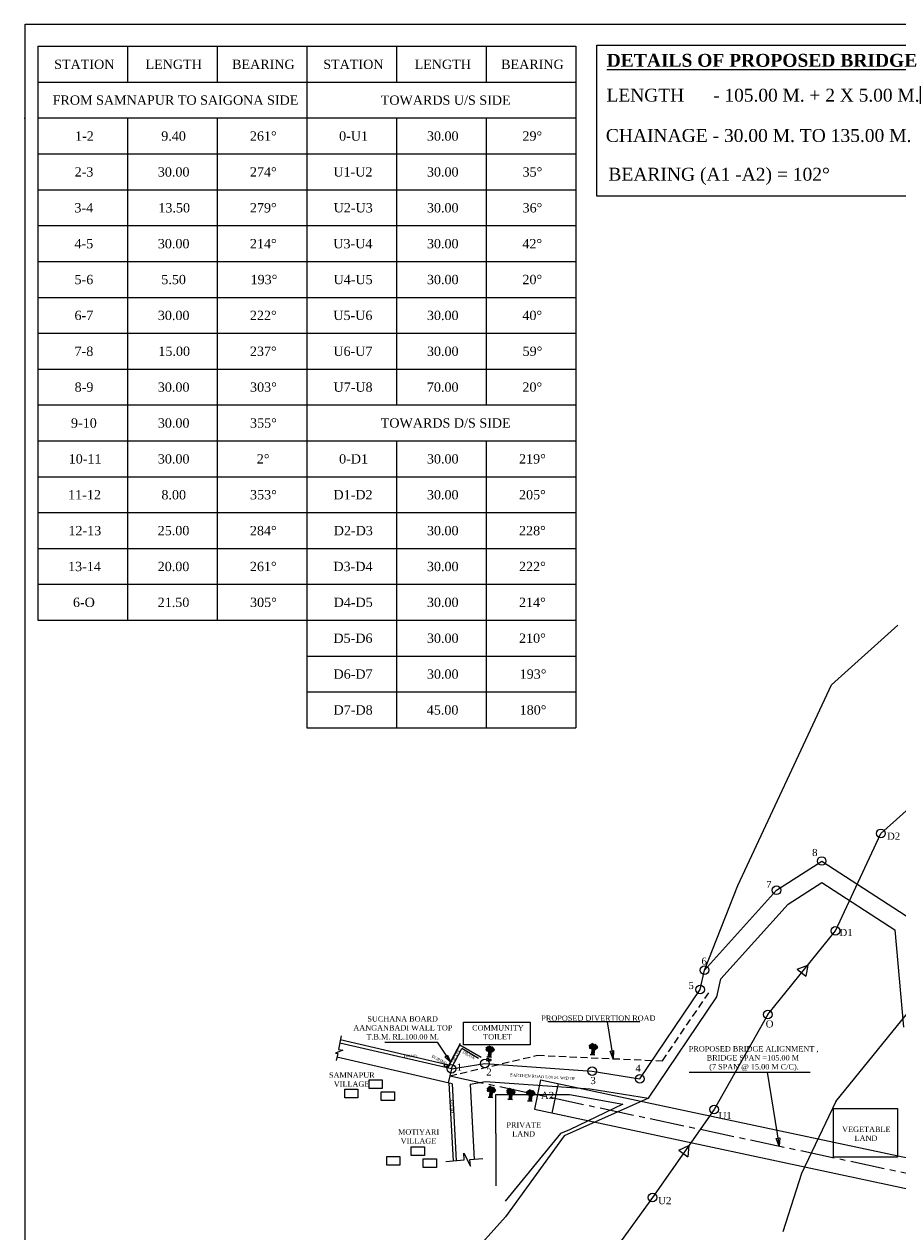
# Model space of a CAD drawing. Header units: metres. Extents: x 4244453 to 4256347, y -2876362 to -2870984.
# Tile 4 of 6: x 4252410 to 4252653, y -2876179 to -2875842. Entities that reach past the tile are written whole.
import ezdxf

# ---------------------------------------------------------------- set-up
doc = ezdxf.new("R2010")
doc.units = ezdxf.units.M
doc.linetypes.add('CENTER2', pattern=[28.575, 19.05, -3.175, 3.175, -3.175])
doc.linetypes.add('DASHED2', pattern=[0.375, 0.25, -0.125])
doc.layers.add('CENTER LINE', color=1, linetype='CENTER2', lineweight=13)
doc.styles.get("Standard").update_dxf_attribs({"font": 'times.ttf', "height": 5})

msp = doc.modelspace()

# ---------------------------------------------------------------- hatches: boundary and pattern name
at = {"ltscale": 0.05}
h = msp.add_hatch(dxfattribs=at)
h.set_pattern_fill('AR-SAND', color=0)
h.paths.add_polyline_path([(4252625.25, -2876105.72), (4252628.16, -2876104.61), (4252627.67, -2876107.69)])
h = msp.add_hatch()
h.set_pattern_fill('ANSI31', color=3, scale=0.878906, angle=-261.0009, style=0)
h.set_pattern_definition([(39.99921989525, (-6675328.53898, 16320721.92499), (-0.07061761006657, 0.08416111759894), [])])
h.paths.add_polyline_path([(4252540.71, -2876128.47, -0.410142), (4252540.47, -2876128.49, -0.418297), (4252540.41, -2876128.74, -0.520567), (4252540.07, -2876128.71, -0.484393), (4252539.92, -2876128.58), (4252539.77, -2876130.19), (4252539.11, -2876130.13), (4252539.24, -2876128.61, -0.325676), (4252538.99, -2876128.46, -0.520567), (4252538.55, -2876128.42, -0.520567), (4252538.59, -2876127.98, -0.520567), (4252538.63, -2876127.53, -0.417761), (4252539.01, -2876127.5, -0.410675), (4252539.1, -2876127.16, -0.520567), (4252539.57, -2876127.2, -0.365077), (4252539.59, -2876127.32, -0.465119), (4252539.99, -2876127.39, -0.520567), (4252540.09, -2876127.42, -0.520567), (4252540.47, -2876127.45, -0.420585), (4252540.49, -2876127.77, -0.407871), (4252540.76, -2876127.85, -0.520567), (4252540.73, -2876128.26, -0.520567)])
h = msp.add_hatch()
h.set_pattern_fill('ANSI31', color=3, scale=0.878906, angle=-261.0009, style=0)
h.set_pattern_definition([(39.99921989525, (-6675328.53298, 16320721.95968), (-0.07061761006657, 0.08416111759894), [])])
h.paths.add_polyline_path([(4252540.72, -2876128.43, -0.410142), (4252540.48, -2876128.45, -0.418297), (4252540.41, -2876128.71, -0.520567), (4252540.07, -2876128.68, -0.484393), (4252539.92, -2876128.55), (4252539.78, -2876130.15), (4252539.11, -2876130.09), (4252539.25, -2876128.57, -0.325676), (4252538.99, -2876128.43, -0.520567), (4252538.55, -2876128.39, -0.520567), (4252538.59, -2876127.94, -0.520567), (4252538.63, -2876127.5, -0.417761), (4252539.01, -2876127.47, -0.410675), (4252539.11, -2876127.13, -0.520567), (4252539.57, -2876127.17, -0.365077), (4252539.59, -2876127.29, -0.465119), (4252540, -2876127.36, -0.520567), (4252540.1, -2876127.38, -0.520567), (4252540.48, -2876127.42, -0.420585), (4252540.5, -2876127.74, -0.407871), (4252540.77, -2876127.82, -0.520567), (4252540.74, -2876128.22, -0.520567)])
h = msp.add_hatch()
h.set_pattern_fill('ANSI31', color=3, scale=0.878906, angle=-261.0009, style=0)
h.set_pattern_definition([(39.99921989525, (-6675299.74701, 16320722.62536), (-0.07061761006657, 0.08416111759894), [])])
h.paths.add_polyline_path([(4252569.5, -2876127.77, -0.410142), (4252569.27, -2876127.79, -0.418297), (4252569.2, -2876128.04, -0.520567), (4252568.86, -2876128.01, -0.484393), (4252568.71, -2876127.88), (4252568.57, -2876129.49), (4252567.9, -2876129.43), (4252568.03, -2876127.91, -0.325676), (4252567.78, -2876127.76, -0.520567), (4252567.34, -2876127.72, -0.520567), (4252567.38, -2876127.28, -0.520567), (4252567.42, -2876126.83, -0.417761), (4252567.8, -2876126.8, -0.410675), (4252567.89, -2876126.46, -0.520567), (4252568.36, -2876126.5, -0.365077), (4252568.38, -2876126.62, -0.465119), (4252568.79, -2876126.69, -0.520567), (4252568.88, -2876126.72, -0.520567), (4252569.26, -2876126.75, -0.420585), (4252569.29, -2876127.07, -0.407871), (4252569.56, -2876127.15, -0.520567), (4252569.52, -2876127.55, -0.520567)])
h = msp.add_hatch()
h.set_pattern_fill('ANSI31', color=3, scale=0.878906, angle=-261.0009, style=0)
h.set_pattern_definition([(39.99921989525, (-6675299.75301, 16320722.59067), (-0.07061761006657, 0.08416111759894), [])])
h.paths.add_polyline_path([(4252569.5, -2876127.8, -0.410142), (4252569.26, -2876127.82, -0.418297), (4252569.19, -2876128.08, -0.520567), (4252568.85, -2876128.05, -0.484393), (4252568.7, -2876127.92), (4252568.56, -2876129.52), (4252567.89, -2876129.46), (4252568.03, -2876127.94, -0.325676), (4252567.77, -2876127.8, -0.520567), (4252567.33, -2876127.76, -0.520567), (4252567.37, -2876127.31, -0.520567), (4252567.41, -2876126.87, -0.417761), (4252567.79, -2876126.84, -0.410675), (4252567.89, -2876126.5, -0.520567), (4252568.35, -2876126.54, -0.365077), (4252568.37, -2876126.65, -0.465119), (4252568.78, -2876126.73, -0.520567), (4252568.88, -2876126.75, -0.520567), (4252569.26, -2876126.79, -0.420585), (4252569.28, -2876127.11, -0.407871), (4252569.55, -2876127.18, -0.520567), (4252569.51, -2876127.59, -0.520567)])
h = msp.add_hatch()
h.set_pattern_fill('ANSI31', color=3, scale=0.878906, angle=-261.0009, style=0)
h.set_pattern_definition([(39.99921989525, (-6675328.19689, 16320710.6847), (-0.07061761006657, 0.08416111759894), [])])
h.paths.add_polyline_path([(4252541.05, -2876139.71, -0.410142), (4252540.82, -2876139.73, -0.418297), (4252540.75, -2876139.98, -0.520567), (4252540.41, -2876139.95, -0.484393), (4252540.26, -2876139.82), (4252540.12, -2876141.43), (4252539.45, -2876141.37), (4252539.58, -2876139.85, -0.325676), (4252539.33, -2876139.7, -0.520567), (4252538.89, -2876139.67, -0.520567), (4252538.93, -2876139.22, -0.520567), (4252538.97, -2876138.77, -0.417761), (4252539.35, -2876138.74, -0.410675), (4252539.44, -2876138.4, -0.520567), (4252539.91, -2876138.44, -0.365077), (4252539.93, -2876138.56, -0.465119), (4252540.34, -2876138.63, -0.520567), (4252540.44, -2876138.66, -0.520567), (4252540.81, -2876138.69, -0.420585), (4252540.84, -2876139.02, -0.407871), (4252541.11, -2876139.09, -0.520567), (4252541.07, -2876139.5, -0.520567)])
h = msp.add_hatch()
h.set_pattern_fill('ANSI31', color=3, scale=0.878906, angle=-261.0009, style=0)
h.set_pattern_definition([(39.99921989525, (-6675328.20289, 16320710.65001), (-0.07061761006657, 0.08416111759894), [])])
h.paths.add_polyline_path([(4252541.05, -2876139.74, -0.410142), (4252540.81, -2876139.76, -0.418297), (4252540.74, -2876140.02, -0.520567), (4252540.4, -2876139.99, -0.484393), (4252540.25, -2876139.86), (4252540.11, -2876141.46), (4252539.44, -2876141.4), (4252539.58, -2876139.88, -0.325676), (4252539.32, -2876139.74, -0.520567), (4252538.88, -2876139.7, -0.520567), (4252538.92, -2876139.25, -0.520567), (4252538.96, -2876138.81, -0.417761), (4252539.34, -2876138.78, -0.410675), (4252539.44, -2876138.44, -0.520567), (4252539.9, -2876138.48, -0.365077), (4252539.92, -2876138.6, -0.465119), (4252540.33, -2876138.67, -0.520567), (4252540.43, -2876138.69, -0.520567), (4252540.81, -2876138.73, -0.420585), (4252540.83, -2876139.05, -0.407871), (4252541.1, -2876139.13, -0.520567), (4252541.07, -2876139.53, -0.520567)])
h = msp.add_hatch()
h.set_pattern_fill('ANSI31', color=3, scale=0.878906, angle=-261.0009, style=0)
h.set_pattern_definition([(39.99921989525, (-6675322.71842, 16320710.12246), (-0.07061761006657, 0.08416111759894), [])])
h.paths.add_polyline_path([(4252546.53, -2876140.27, -0.410142), (4252546.29, -2876140.29, -0.418297), (4252546.23, -2876140.54, -0.520567), (4252545.89, -2876140.51, -0.484393), (4252545.74, -2876140.39), (4252545.6, -2876141.99), (4252544.93, -2876141.93), (4252545.06, -2876140.41, -0.325676), (4252544.81, -2876140.27, -0.520567), (4252544.37, -2876140.23, -0.520567), (4252544.41, -2876139.78, -0.520567), (4252544.45, -2876139.34, -0.417761), (4252544.83, -2876139.3, -0.410675), (4252544.92, -2876138.96, -0.520567), (4252545.39, -2876139, -0.365077), (4252545.41, -2876139.12, -0.465119), (4252545.81, -2876139.2, -0.520567), (4252545.91, -2876139.22, -0.520567), (4252546.29, -2876139.25, -0.420585), (4252546.32, -2876139.58, -0.407871), (4252546.58, -2876139.65, -0.520567), (4252546.55, -2876140.06, -0.520567)])
h = msp.add_hatch()
h.set_pattern_fill('ANSI31', color=3, scale=0.878906, angle=-261.0009, style=0)
h.set_pattern_definition([(39.99921989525, (-6675322.72443, 16320710.08776), (-0.07061761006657, 0.08416111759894), [])])
h.paths.add_polyline_path([(4252546.53, -2876140.3, -0.410142), (4252546.29, -2876140.33, -0.418297), (4252546.22, -2876140.58, -0.520567), (4252545.88, -2876140.55, -0.484393), (4252545.73, -2876140.42), (4252545.59, -2876142.02), (4252544.92, -2876141.97), (4252545.06, -2876140.45, -0.325676), (4252544.8, -2876140.3, -0.520567), (4252544.36, -2876140.26, -0.520567), (4252544.4, -2876139.82, -0.520567), (4252544.44, -2876139.37, -0.417761), (4252544.82, -2876139.34, -0.410675), (4252544.92, -2876139, -0.520567), (4252545.38, -2876139.04, -0.365077), (4252545.4, -2876139.16, -0.465119), (4252545.81, -2876139.23, -0.520567), (4252545.91, -2876139.26, -0.520567), (4252546.28, -2876139.29, -0.420585), (4252546.31, -2876139.61, -0.407871), (4252546.58, -2876139.69, -0.520567), (4252546.54, -2876140.09, -0.520567)])
h = msp.add_hatch()
h.set_pattern_fill('ANSI31', color=3, scale=0.878906, angle=-261.0009, style=0)
h.set_pattern_definition([(39.99921989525, (-6675317.20792, 16320709.6933), (-0.07061761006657, 0.08416111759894), [])])
h.paths.add_polyline_path([(4252552.04, -2876140.7, -0.410142), (4252551.8, -2876140.72, -0.418297), (4252551.74, -2876140.97, -0.520567), (4252551.4, -2876140.94, -0.484393), (4252551.25, -2876140.81), (4252551.11, -2876142.42), (4252550.44, -2876142.36), (4252550.57, -2876140.84, -0.325676), (4252550.32, -2876140.7, -0.520567), (4252549.88, -2876140.66, -0.520567), (4252549.92, -2876140.21, -0.520567), (4252549.96, -2876139.76, -0.417761), (4252550.34, -2876139.73, -0.410675), (4252550.43, -2876139.39, -0.520567), (4252550.9, -2876139.43, -0.365077), (4252550.92, -2876139.55, -0.465119), (4252551.33, -2876139.62, -0.520567), (4252551.42, -2876139.65, -0.520567), (4252551.8, -2876139.68, -0.420585), (4252551.83, -2876140.01, -0.407871), (4252552.1, -2876140.08, -0.520567), (4252552.06, -2876140.49, -0.520567)])
h = msp.add_hatch()
h.set_pattern_fill('ANSI31', color=3, scale=0.878906, angle=-261.0009, style=0)
h.set_pattern_definition([(39.99921989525, (-6675317.20192, 16320709.72799), (-0.07061761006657, 0.08416111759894), [])])
h.paths.add_polyline_path([(4252552.05, -2876140.66, -0.410142), (4252551.81, -2876140.69, -0.418297), (4252551.74, -2876140.94, -0.520567), (4252551.41, -2876140.91, -0.484393), (4252551.25, -2876140.78), (4252551.11, -2876142.38), (4252550.45, -2876142.33), (4252550.58, -2876140.81, -0.325676), (4252550.33, -2876140.66, -0.520567), (4252549.89, -2876140.62, -0.520567), (4252549.92, -2876140.18, -0.520567), (4252549.96, -2876139.73, -0.417761), (4252550.35, -2876139.7, -0.410675), (4252550.44, -2876139.36, -0.520567), (4252550.9, -2876139.4, -0.365077), (4252550.93, -2876139.52, -0.465119), (4252551.33, -2876139.59, -0.520567), (4252551.43, -2876139.62, -0.520567), (4252551.81, -2876139.65, -0.420585), (4252551.83, -2876139.97, -0.407871), (4252552.1, -2876140.05, -0.520567), (4252552.07, -2876140.45, -0.520567)])
h = msp.add_hatch(dxfattribs=at)
h.set_pattern_fill('AR-SAND', color=0)
h.paths.add_polyline_path([(4252592.21, -2876156.22), (4252595.03, -2876154.9), (4252594.76, -2876158.01)])

# ---------------------------------------------------------------- linework, layer by layer
for p, q in [((4252413.56, -2875848.42), (4252563.56, -2875848.42)), ((4252413.56, -2875848.42), (4252413.56, -2876008.42)), ((4252438.56, -2875848.42), (4252438.56, -2875858.42)), ((4252463.56, -2875848.42), (4252463.56, -2875858.42)), ((4252488.56, -2875848.42), (4252488.56, -2876038.42)), ((4252513.56, -2875848.42), (4252513.56, -2875858.42)), ((4252538.56, -2875848.42), (4252538.56, -2875858.42)), ((4252563.56, -2875848.42), (4252563.56, -2876038.42)), ((4252413.56, -2875858.42), (4252563.56, -2875858.42)), ((4252413.56, -2875868.42), (4252563.56, -2875868.42)), ((4252438.56, -2875868.42), (4252438.56, -2876008.42)), ((4252463.56, -2875868.42), (4252463.56, -2876008.42)), ((4252513.56, -2875868.42), (4252513.56, -2875948.42)), ((4252538.56, -2875868.42), (4252538.56, -2875948.42)), ((4252413.56, -2875878.42), (4252563.56, -2875878.42)), ((4252413.56, -2875888.42), (4252563.56, -2875888.42)), ((4252413.56, -2875898.42), (4252563.56, -2875898.42)), ((4252413.56, -2875908.42), (4252563.56, -2875908.42)), ((4252413.56, -2875918.42), (4252563.56, -2875918.42)), ((4252413.56, -2875928.42), (4252563.56, -2875928.42)), ((4252413.56, -2875938.42), (4252563.56, -2875938.42)), ((4252413.56, -2875948.42), (4252563.56, -2875948.42)), ((4252413.56, -2875958.42), (4252563.56, -2875958.42)), ((4252513.56, -2875958.42), (4252513.56, -2876038.42)), ((4252538.56, -2875958.42), (4252538.56, -2876038.42)), ((4252413.56, -2875968.42), (4252563.56, -2875968.42)), ((4252413.56, -2875978.42), (4252563.56, -2875978.42)), ((4252413.56, -2875988.42), (4252563.56, -2875988.42)), ((4252413.56, -2875998.42), (4252563.56, -2875998.42)), ((4252413.56, -2876008.42), (4252563.56, -2876008.42)), ((4252488.56, -2876018.42), (4252563.56, -2876018.42)), ((4252488.56, -2876028.42), (4252563.56, -2876028.42)), ((4252488.56, -2876038.42), (4252563.56, -2876038.42))]:
    msp.add_line(p, q, dxfattribs=at)
at = {"color": 0, "ltscale": 0.05}
for p, q in [((4252409.77, -2875868.49), (4252410.03, -2875868.49)), ((4252634.79, -2876026.45), (4252653.29, -2876009.8)), ((4252608.71, -2876082.37), (4252634.79, -2876026.45)), ((4252648.58, -2876067.86), (4252670.87, -2876047.78)), ((4252635.9, -2876095.05), (4252648.58, -2876067.86)), ((4252619.48, -2876083.73), (4252632.06, -2876075.57)), ((4252632.06, -2876075.57), (4252657.22, -2876091.9)), ((4252599.41, -2876106.03), (4252608.71, -2876082.37)), ((4252622.76, -2876087.57), (4252632.06, -2876081.53)), ((4252632.06, -2876081.53), (4252652.46, -2876094.77)), ((4252599.41, -2876106.03), (4252619.48, -2876083.73)), ((4252603.99, -2876108.41), (4252622.76, -2876087.57)), ((4252617.02, -2876118.36), (4252635.9, -2876095.05)), ((4252635.9, -2876095.05), (4252635.9, -2876095.05)), ((4252652.46, -2876094.77), (4252654.83, -2876121.92)), ((4252598.17, -2876111.39), (4252599.41, -2876106.03)), ((4252625.25, -2876105.72), (4252628.16, -2876104.61)), ((4252625.25, -2876105.72), (4252627.67, -2876107.69)), ((4252628.16, -2876104.61), (4252627.67, -2876107.69)), ((4252602.84, -2876113.42), (4252603.99, -2876108.41)), ((4252581.4, -2876136.26), (4252598.17, -2876111.39)), ((4252583.76, -2876141.7), (4252602.84, -2876113.42)), ((4252635.98, -2876142.62), (4252661.53, -2876111.06)), ((4252555.74, -2876120.3), (4252581.38, -2876120.3)), ((4252572.27, -2876120.37), (4252573.95, -2876130.67)), ((4252617.02, -2876118.36), (4252602.09, -2876144.83)), ((4252617.26, -2876118.07), (4252617.2, -2876118.04)), ((4252498.1, -2876124.32), (4252497.38, -2876128.08)), ((4252528.85, -2876133.53), (4252497.72, -2876126.34)), ((4252528.18, -2876132.44), (4252497.89, -2876125.44)), ((4252510.29, -2876126.09), (4252524.86, -2876126.09)), ((4252524.86, -2876126.09), (4252528.62, -2876131.68)), ((4252525.29, -2876126.74), (4252525.29, -2876126.74)), ((4252527.93, -2876133.12), (4252531.23, -2876126.86)), ((4252528.18, -2876132.44), (4252531.39, -2876126.36)), ((4252537.14, -2876130.34), (4252531.23, -2876126.86)), ((4252531.73, -2876127.15), (4252531.73, -2876127.15)), ((4252498.62, -2876128.31), (4252496.53, -2876129.11)), ((4252496.53, -2876129.11), (4252497.16, -2876129.23)), ((4252497.16, -2876129.23), (4252496.78, -2876131.21)), ((4252529.07, -2876137.68), (4252496.96, -2876130.27)), ((4252497.38, -2876128.08), (4252498.62, -2876128.31)), ((4252527.06, -2876130.15), (4252527.8, -2876129.65)), ((4252528.62, -2876131.68), (4252527.06, -2876130.15)), ((4252527.8, -2876129.65), (4252528.62, -2876131.68)), ((4252528.84, -2876133.32), (4252531.73, -2876127.85)), ((4252536.43, -2876130.62), (4252531.73, -2876127.85)), ((4252573.11, -2876128.56), (4252574.08, -2876128.4)), ((4252573.95, -2876130.67), (4252573.11, -2876128.56)), ((4252574.08, -2876128.4), (4252573.95, -2876130.67)), ((4252528.85, -2876133.53), (4252527.95, -2876137.42)), ((4252528.43, -2876131.95), (4252528.52, -2876132)), ((4252528.62, -2876131.68), (4252528.62, -2876131.68)), ((4252528.74, -2876131.38), (4252528.83, -2876131.42)), ((4252528.85, -2876133.53), (4252538.14, -2876132.05)), ((4252528.85, -2876133.53), (4252528.85, -2876133.53)), ((4252528.85, -2876133.53), (4252528.85, -2876133.53)), ((4252538.14, -2876132.05), (4252568.06, -2876134.15)), ((4252534.08, -2876137.76), (4252538.36, -2876137.08)), ((4252538.36, -2876137.08), (4252567.5, -2876139.12)), ((4252553.73, -2876136.57), (4252551.98, -2876144.79)), ((4252568.06, -2876134.15), (4252581.4, -2876136.26)), ((4252595.14, -2876134.45), (4252628.83, -2876134.45)), ((4252616.85, -2876134.44), (4252620.22, -2876155.04)), ((4252528.16, -2876137.47), (4252529.3, -2876159.18)), ((4252529.07, -2876137.68), (4252530.19, -2876159.11)), ((4252534.08, -2876137.76), (4252535.18, -2876158.74)), ((4252558.62, -2876137.62), (4252556.87, -2876145.83)), ((4252561.8, -2876140.66), (4252576.66, -2876143.35)), ((4252567.5, -2876139.12), (4252583.76, -2876141.7)), ((4252583.76, -2876141.7), (4252560.3, -2876152.2)), ((4252576.66, -2876143.35), (4252561.8, -2876150.5)), ((4252635.98, -2876142.62), (4252626.45, -2876162.71)), ((4252602.09, -2876144.83), (4252584.88, -2876169.4)), ((4252541.2, -2876151.53), (4252541.2, -2876166.16)), ((4252559.25, -2876151.53), (4252543.82, -2876170.37)), ((4252560.3, -2876152.2), (4252543.9, -2876174.77)), ((4252619.37, -2876152.93), (4252620.36, -2876152.77)), ((4252620.22, -2876155.04), (4252619.37, -2876152.93)), ((4252620.36, -2876152.77), (4252620.22, -2876155.04)), ((4252532.45, -2876158.92), (4252532.35, -2876156.99)), ((4252532.35, -2876156.99), (4252534.18, -2876160.64)), ((4252592.21, -2876156.22), (4252595.03, -2876154.9)), ((4252592.21, -2876156.22), (4252594.76, -2876158.01)), ((4252595.03, -2876154.9), (4252594.76, -2876158.01)), ((4252595.03, -2876154.9), (4252595.03, -2876154.9)), ((4252527.33, -2876159.33), (4252532.45, -2876158.92)), ((4252534.03, -2876158.79), (4252537.58, -2876158.5)), ((4252534.18, -2876160.64), (4252534.03, -2876158.79)), ((4252626.45, -2876162.71), (4252621.21, -2876178.95)), ((4252584.88, -2876169.4), (4252567.25, -2876193.67)), ((4252543.9, -2876174.77), (4252520.98, -2876200.23))]:
    msp.add_line(p, q, dxfattribs=at)
at = {"color": 5, "linetype": 'DASHED2', "ltscale": 8}
for p, q in [((4252587.65, -2876131.29), (4252600.62, -2876112.24)), ((4252528.4, -2876135.47), (4252552.82, -2876129.73)), ((4252552.82, -2876129.73), (4252587.65, -2876131.29))]:
    msp.add_line(p, q, dxfattribs=at)
at = {"color": 3}
for p, q in [((4252538.77, -2876130.1), (4252540.05, -2876130.21)), ((4252538.77, -2876130.11), (4252540.05, -2876130.22)), ((4252538.77, -2876130.14), (4252540.05, -2876130.26)), ((4252538.78, -2876130.06), (4252540.06, -2876130.18)), ((4252539.25, -2876128.57), (4252539.11, -2876130.09)), ((4252539.24, -2876128.61), (4252539.11, -2876130.13)), ((4252539.92, -2876128.57), (4252539.77, -2876130.19)), ((4252539.92, -2876128.53), (4252539.78, -2876130.15)), ((4252567.55, -2876129.48), (4252568.83, -2876129.59)), ((4252567.56, -2876129.4), (4252568.84, -2876129.51)), ((4252567.56, -2876129.43), (4252568.84, -2876129.55)), ((4252567.56, -2876129.44), (4252568.84, -2876129.56)), ((4252568.03, -2876127.94), (4252567.89, -2876129.46)), ((4252568.03, -2876127.91), (4252567.9, -2876129.43)), ((4252568.7, -2876127.9), (4252568.56, -2876129.52)), ((4252568.71, -2876127.87), (4252568.57, -2876129.49)), ((4252539.58, -2876139.88), (4252539.44, -2876141.4)), ((4252539.58, -2876139.85), (4252539.45, -2876141.37)), ((4252540.25, -2876139.84), (4252540.11, -2876141.46)), ((4252540.26, -2876139.81), (4252540.12, -2876141.43)), ((4252545.06, -2876140.45), (4252544.92, -2876141.97)), ((4252545.06, -2876140.41), (4252544.93, -2876141.93)), ((4252545.73, -2876140.41), (4252545.59, -2876142.02)), ((4252545.74, -2876140.37), (4252545.6, -2876141.99)), ((4252539.1, -2876141.42), (4252540.38, -2876141.53)), ((4252539.11, -2876141.34), (4252540.39, -2876141.45)), ((4252539.11, -2876141.37), (4252540.39, -2876141.49)), ((4252539.11, -2876141.38), (4252540.39, -2876141.5)), ((4252544.58, -2876141.94), (4252545.87, -2876142.05)), ((4252544.58, -2876141.98), (4252545.86, -2876142.09)), ((4252544.59, -2876141.9), (4252545.87, -2876142.01)), ((4252544.59, -2876141.95), (4252545.87, -2876142.06)), ((4252550.1, -2876142.33), (4252551.38, -2876142.44)), ((4252550.1, -2876142.34), (4252551.38, -2876142.45)), ((4252550.1, -2876142.38), (4252551.38, -2876142.49)), ((4252550.11, -2876142.3), (4252551.39, -2876142.41)), ((4252550.57, -2876140.84), (4252550.44, -2876142.36)), ((4252550.58, -2876140.81), (4252550.45, -2876142.33)), ((4252551.25, -2876140.77), (4252551.11, -2876142.38)), ((4252551.25, -2876140.8), (4252551.11, -2876142.42))]:
    msp.add_line(p, q, dxfattribs=at)
at = {"color": 1, "ltscale": 0.05}
for p, q in [((4252553.73, -2876136.57), (4252666.21, -2876160.53)), ((4252551.98, -2876144.79), (4252664.46, -2876168.75))]:
    msp.add_line(p, q, dxfattribs=at)
at = {"color": 0, "ltscale": 0.05}
for points in [[(4252410.03, -2875842.26), (4252793.17, -2875842.26), (4252793.17, -2876362.12), (4252410.03, -2876362.12)], [(4252532.26, -2876120.46), (4252550.77, -2876120.46), (4252550.77, -2876126.84), (4252532.26, -2876126.84)], [(4252538.65, -2876130.75), (4252538.65, -2876131.19), (4252539.28, -2876131.19), (4252539.28, -2876130.75)], [(4252539.5, -2876130.87), (4252539.5, -2876131.17), (4252539.9, -2876131.17), (4252539.9, -2876130.87)], [(4252505.93, -2876136.54), (4252509.6, -2876136.54), (4252509.6, -2876138.96), (4252505.93, -2876138.96)], [(4252499.14, -2876139.19), (4252502.81, -2876139.19), (4252502.81, -2876141.61), (4252499.14, -2876141.61)], [(4252509.29, -2876139.89), (4252512.96, -2876139.89), (4252512.96, -2876142.31), (4252509.29, -2876142.31)], [(4252635.31, -2876144.59), (4252653.16, -2876144.59), (4252653.16, -2876158.16), (4252635.31, -2876158.16)], [(4252517.64, -2876155.26), (4252521.31, -2876155.26), (4252521.31, -2876157.67), (4252517.64, -2876157.67)], [(4252510.85, -2876157.91), (4252514.52, -2876157.91), (4252514.52, -2876160.33), (4252510.85, -2876160.33)], [(4252521, -2876158.61), (4252524.67, -2876158.61), (4252524.67, -2876161.03), (4252521, -2876161.03)]]:
    msp.add_lwpolyline(points, close=True, dxfattribs=at)
at = {"ltscale": 0.05}
msp.add_lwpolyline([(4252569.4, -2875848.16), (4252659.48, -2875848.16), (4252659.48, -2875890.17), (4252569.4, -2875890.17)], close=True, dxfattribs=at)
at = {"color": 0, "ltscale": 0.05}
for points in [[(4252541.2, -2876151.53), (4252541.2, -2876140.66), (4252561.8, -2876140.66), (4252561.8, -2876140.66)], [(4252561.8, -2876150.5), (4252559.25, -2876151.53)]]:
    msp.add_lwpolyline(points, dxfattribs=at)
at = {"ltscale": 0.05}
for centre in [(4252648.58, -2876067.86), (4252632.06, -2876075.57), (4252619.48, -2876083.73), (4252635.9, -2876095.05), (4252599.41, -2876106.03), (4252598.17, -2876111.39), (4252617.02, -2876118.36), (4252528.85, -2876133.53), (4252528.85, -2876133.53), (4252538.14, -2876132.05), (4252568.06, -2876134.15), (4252581.4, -2876136.26), (4252602.09, -2876144.83), (4252584.88, -2876169.4)]:
    msp.add_circle(centre, 1.2, dxfattribs=at)
at = {"color": 0, "ltscale": 0.05}
msp.add_circle((4252527.3, -2876132.57), 0.428, dxfattribs=at)
at = {"layer": 'CENTER LINE', "ltscale": 0.5}
msp.add_line((4252528.4, -2876135.47), (4252684.49, -2876168.72), dxfattribs=at)

# ---------------------------------------------------------------- texts
at = {"attachment_point": 1}
for s, insert, char_height, width in [('{\\fTimes New Roman|b1|i0|c0|p18;\\LDETAILS OF PROPOSED BRIDGE}', (4252572.14, -2875850.54), 3.6, 93.6254), ('\\pi0.37611;{\\C0;STATION}', (4252417.76, -2875852.15), 2.5987, 16.8712), ('\\pi0.84077;{\\C0;LENGTH}', (4252442.76, -2875852.15), 2.5987, 16.8712), ('\\pi-0.03235;{\\C0;BEARING}', (4252467.76, -2875852.15), 2.5987, 16.8712), ('\\pi0.37611;{\\C0;STATION}', (4252492.76, -2875852.15), 2.5987, 16.8712), ('\\pi0.84077;{\\C0;LENGTH}', (4252517.76, -2875852.15), 2.5987, 16.8712), ('\\pi-0.03235;{\\C0;BEARING}', (4252542.76, -2875852.15), 2.5987, 16.8712), ('LENGTH      - 105.00 M. + 2 X 5.00 M.', (4252572.1, -2875860.26), 3.6, 106.4722), ('\\pi4.68646;{\\C0;FROM SAMNAPUR TO SAIGONA SIDE}', (4252413.02, -2875862.13), 2.5987, 76.1704), ('\\pi20.13024;{\\C0;TOWARDS U/S SIDE}', (4252489.03, -2875862.15), 2.5987, 75.4457), ('\\pi6.18254;{\\C0;1-2}', (4252417.76, -2875872.15), 2.5987, 16.8712), ('\\pi5.2223;{\\C0;9.40}', (4252442.76, -2875872.15), 2.5987, 16.8712), ('\\pi4.93095;{\\C0;261°}', (4252467.76, -2875872.15), 2.5987, 16.8712), ('\\pi4.79604;{\\C0;0-U1}', (4252492.76, -2875872.15), 2.5987, 16.8712), ('\\pi4.26487;{\\C0;30.00}', (4252517.76, -2875872.15), 2.5987, 16.8712), ('\\pi5.89026;{\\C0;29°}', (4252542.76, -2875872.15), 2.5987, 16.8712), ('CHAINAGE - 30.00 M. TO 135.00 M.', (4252571.89, -2875871.5), 3.6, 93.6254), ('\\pi6.07856;{\\C0;2-3}', (4252417.76, -2875882.15), 2.5987, 16.8712), ('\\pi4.26487;{\\C0;30.00}', (4252442.76, -2875882.15), 2.5987, 16.8712), ('\\pi4.93095;{\\C0;274°}', (4252467.76, -2875882.15), 2.5987, 16.8712), ('\\pi3.19689;{\\C0;U1-U2}', (4252492.76, -2875882.15), 2.5987, 16.8712), ('\\pi4.26487;{\\C0;30.00}', (4252517.76, -2875882.15), 2.5987, 16.8712), ('\\pi5.92679;{\\C0;35°}', (4252542.76, -2875882.15), 2.5987, 16.8712), ('BEARING (A1 -A2) = 102%%D', (4252572.61, -2875882.3), 3.6, 93.6254), ('\\pi6.02235;{\\C0;3-4}', (4252417.76, -2875892.15), 2.5987, 16.8712), ('\\pi4.41195;{\\C0;13.50}', (4252442.76, -2875892.15), 2.5987, 16.8712), ('\\pi4.93095;{\\C0;279°}', (4252467.76, -2875892.15), 2.5987, 16.8712), ('\\pi3.27652;{\\C0;U2-U3}', (4252492.76, -2875892.15), 2.5987, 16.8712), ('\\pi4.26487;{\\C0;30.00}', (4252517.76, -2875892.15), 2.5987, 16.8712), ('\\pi5.92679;{\\C0;36°}', (4252542.76, -2875892.15), 2.5987, 16.8712), ('\\pi6.03453;{\\C0;4-5}', (4252417.76, -2875902.15), 2.5987, 16.8712), ('\\pi4.26487;{\\C0;30.00}', (4252442.76, -2875902.15), 2.5987, 16.8712), ('\\pi4.93095;{\\C0;214°}', (4252467.76, -2875902.15), 2.5987, 16.8712), ('\\pi3.18377;{\\C0;U3-U4}', (4252492.76, -2875902.15), 2.5987, 16.8712), ('\\pi4.26487;{\\C0;30.00}', (4252517.76, -2875902.15), 2.5987, 16.8712), ('\\pi5.87901;{\\C0;42°}', (4252542.76, -2875902.15), 2.5987, 16.8712), ('\\pi6.04389;{\\C0;5-6}', (4252417.76, -2875912.15), 2.5987, 16.8712), ('\\pi5.23823;{\\C0;5.50}', (4252442.76, -2875912.15), 2.5987, 16.8712), ('\\pi5.11456;{\\C0;193°}', (4252467.76, -2875912.15), 2.5987, 16.8712), ('\\pi3.24373;{\\C0;U4-U5}', (4252492.76, -2875912.15), 2.5987, 16.8712), ('\\pi4.26487;{\\C0;30.00}', (4252517.76, -2875912.15), 2.5987, 16.8712), ('\\pi5.89026;{\\C0;20°}', (4252542.76, -2875912.15), 2.5987, 16.8712), ('\\pi6.04577;{\\C0;6-7}', (4252417.76, -2875922.15), 2.5987, 16.8712), ('\\pi4.26487;{\\C0;30.00}', (4252442.76, -2875922.15), 2.5987, 16.8712), ('\\pi4.93095;{\\C0;222°}', (4252467.76, -2875922.15), 2.5987, 16.8712), ('\\pi3.19127;{\\C0;U5-U6}', (4252492.76, -2875922.15), 2.5987, 16.8712), ('\\pi4.26487;{\\C0;30.00}', (4252517.76, -2875922.15), 2.5987, 16.8712), ('\\pi5.87901;{\\C0;40°}', (4252542.76, -2875922.15), 2.5987, 16.8712), ('\\pi6.05982;{\\C0;7-8}', (4252417.76, -2875932.15), 2.5987, 16.8712), ('\\pi4.41195;{\\C0;15.00}', (4252442.76, -2875932.15), 2.5987, 16.8712), ('\\pi4.93095;{\\C0;237°}', (4252467.76, -2875932.15), 2.5987, 16.8712), ('\\pi3.20251;{\\C0;U6-U7}', (4252492.76, -2875932.15), 2.5987, 16.8712), ('\\pi4.26487;{\\C0;30.00}', (4252517.76, -2875932.15), 2.5987, 16.8712), ('\\pi5.94084;{\\C0;59°}', (4252542.76, -2875932.15), 2.5987, 16.8712), ('\\pi4.96748;{\\C0;303°}', (4252467.76, -2875942.15), 2.5987, 16.8712), ('\\pi5.89026;{\\C0;20°}', (4252542.76, -2875942.15), 2.5987, 16.8712), ('\\pi6.07668;{\\C0;8-9}', (4252417.76, -2875942.15), 2.5987, 16.8712), ('\\pi4.26487;{\\C0;30.00}', (4252442.76, -2875942.15), 2.5987, 16.8712), ('\\pi3.2278;{\\C0;U7-U8}', (4252492.76, -2875942.15), 2.5987, 16.8712), ('\\pi4.25831;{\\C0;70.00}', (4252517.76, -2875942.15), 2.5987, 16.8712), ('\\pi5.06304;{\\C0;9-10}', (4252417.76, -2875952.15), 2.5987, 16.8712), ('\\pi4.26487;{\\C0;30.00}', (4252442.76, -2875952.15), 2.5987, 16.8712), ('\\pi4.96748;{\\C0;355°}', (4252467.76, -2875952.15), 2.5987, 16.8712), ('\\pi20.13024;{\\C0;TOWARDS D/S SIDE}', (4252489.03, -2875952.15), 2.5987, 75.4457), ('\\pi4.4185;{\\C0;10-11}', (4252417.76, -2875962.15), 2.5987, 16.8712), ('\\pi4.26487;{\\C0;30.00}', (4252442.76, -2875962.15), 2.5987, 16.8712), ('\\pi6.84956;{\\C0;2°}', (4252467.76, -2875962.15), 2.5987, 16.8712), ('\\pi4.79604;{\\C0;0-D1}', (4252492.76, -2875962.15), 2.5987, 16.8712), ('\\pi4.26487;{\\C0;30.00}', (4252517.76, -2875962.15), 2.5987, 16.8712), ('\\pi4.93095;{\\C0;219°}', (4252542.76, -2875962.15), 2.5987, 16.8712), ('\\pi4.26393;{\\C0;11-12}', (4252417.76, -2875972.15), 2.5987, 16.8712), ('\\pi5.26258;{\\C0;8.00}', (4252442.76, -2875972.15), 2.5987, 16.8712), ('\\pi4.96748;{\\C0;353°}', (4252467.76, -2875972.15), 2.5987, 16.8712), ('\\pi3.21937;{\\C0;D1-D2}', (4252492.76, -2875972.15), 2.5987, 16.8712), ('\\pi4.26487;{\\C0;30.00}', (4252517.76, -2875972.15), 2.5987, 16.8712), ('\\pi4.93095;{\\C0;205°}', (4252542.76, -2875972.15), 2.5987, 16.8712), ('\\pi4.34356;{\\C0;12-13}', (4252417.76, -2875982.15), 2.5987, 16.8712), ('\\pi4.22833;{\\C0;25.00}', (4252442.76, -2875982.15), 2.5987, 16.8712), ('\\pi4.93095;{\\C0;284°}', (4252467.76, -2875982.15), 2.5987, 16.8712), ('\\pi3.299;{\\C0;D2-D3}', (4252492.76, -2875982.15), 2.5987, 16.8712), ('\\pi4.26487;{\\C0;30.00}', (4252517.76, -2875982.15), 2.5987, 16.8712), ('\\pi4.93095;{\\C0;228°}', (4252542.76, -2875982.15), 2.5987, 16.8712), ('\\pi4.25081;{\\C0;13-14}', (4252417.76, -2875992.15), 2.5987, 16.8712), ('\\pi4.22833;{\\C0;20.00}', (4252442.76, -2875992.15), 2.5987, 16.8712), ('\\pi4.93095;{\\C0;261°}', (4252467.76, -2875992.15), 2.5987, 16.8712), ('\\pi3.20625;{\\C0;D3-D4}', (4252492.76, -2875992.15), 2.5987, 16.8712), ('\\pi4.26487;{\\C0;30.00}', (4252517.76, -2875992.15), 2.5987, 16.8712), ('\\pi4.93095;{\\C0;222°}', (4252542.76, -2875992.15), 2.5987, 16.8712), ('\\pi5.60827;{\\C0;6-O}', (4252417.76, -2876002.15), 2.5987, 16.8712), ('\\pi4.22833;{\\C0;21.50}', (4252442.76, -2876002.15), 2.5987, 16.8712), ('\\pi4.96748;{\\C0;305°}', (4252467.76, -2876002.15), 2.5987, 16.8712), ('\\pi3.26621;{\\C0;D4-D5}', (4252492.76, -2876002.15), 2.5987, 16.8712), ('\\pi4.26487;{\\C0;30.00}', (4252517.76, -2876002.15), 2.5987, 16.8712), ('\\pi4.93095;{\\C0;214°}', (4252542.76, -2876002.15), 2.5987, 16.8712), ('\\pi3.21375;{\\C0;D5-D6}', (4252492.76, -2876012.15), 2.5987, 16.8712), ('\\pi4.26487;{\\C0;30.00}', (4252517.76, -2876012.15), 2.5987, 16.8712), ('\\pi4.93095;{\\C0;210°}', (4252542.76, -2876012.15), 2.5987, 16.8712), ('\\pi3.22499;{\\C0;D6-D7}', (4252492.76, -2876022.15), 2.5987, 16.8712), ('\\pi4.26487;{\\C0;30.00}', (4252517.76, -2876022.15), 2.5987, 16.8712), ('\\pi5.11456;{\\C0;193°}', (4252542.76, -2876022.15), 2.5987, 16.8712), ('\\pi3.25029;{\\C0;D7-D8}', (4252492.76, -2876032.15), 2.5987, 16.8712), ('\\pi4.21709;{\\C0;45.00}', (4252517.76, -2876032.15), 2.5987, 16.8712), ('\\pi5.11456;{\\C0;180°}', (4252542.76, -2876032.15), 2.5987, 16.8712)]:
    msp.add_mtext(s, dxfattribs=dict(at, insert=insert, char_height=char_height, width=width))
for s, width, insert, char_height in [('D2', 4.1125, (4252650.26, -2876067.63), 2), ('8', 1.1361, (4252629.39, -2876072.19), 2), ('7', 1.1361, (4252616.58, -2876081.1), 2), ('D1', 4.1125, (4252637.02, -2876094.5), 2), ('6', 1.1361, (4252598.55, -2876102.49), 2), ('5', 1.1361, (4252594.92, -2876109.27), 2), ('\\pi6.71278;SUCHANA BOARD \\P\\pi2.8065;AANGANBADI WALL TOP \\P\\pi6.437;T.B.M. RL.100.00 M.', 32.2161, (4252498.72, -2876118.83), 1.5), ('\\pi2.32773;PROPOSED DIVERTION ROAD', 35.2978, (4252551.59, -2876118.62), 1.5), ('O', 4.1125, (4252616.44, -2876119.97), 2), ('\\pi-4.83975;COMMUNITY \\P\\pi-1.75702;TOILET', 4.1125, (4252539.47, -2876121.32), 1.5), ('\\pi0.25022;PROPOSED BRIDGE ALIGNMENT , \\P\\pi5.25202;BRIDGE SPAN =105.00 M\\P\\pi5.38559; (7 SPAN @ 15.00 M C/C).', 35.2978, (4252594.76, -2876127.18), 1.5), ('DRAIN', 4.1125, (4252515.64, -2876129.53), 0.8), ('1', 1.1361, (4252530.29, -2876132.04), 2), ('2', 1.1361, (4252538.56, -2876133.37), 2), ('4', 1.1361, (4252580.15, -2876132.32), 2), ('\\pi-4.03839;SAMNAPUR \\P\\pi-2.70601;VILLAGE', 4.1125, (4252498.78, -2876134.49), 1.5), ('3', 1.1361, (4252567.58, -2876135.76), 2), ('\\pt2;A2', 3.2687, (4252553.8, -2876139.93), 2), ('U1', 4.1125, (4252603.31, -2876145.52), 2), ('\\pi-3.43492;MOTIYARI \\P\\pi-2.70601;VILLAGE', 4.1125, (4252517.42, -2876150.35), 1.5), ('\\pi-2.5757;PRIVATE \\P\\pi-0.95511;LAND', 4.1125, (4252546.76, -2876148.39), 1.5), ('\\pi-4.4288;VEGETABLE \\P\\pi-0.95511;LAND', 4.1125, (4252642.18, -2876149.6), 1.5), ('U2', 4.1125, (4252586.49, -2876169.24), 2)]:
    msp.add_mtext_dynamic_manual_height_columns(s, width=width, gutter_width=25, heights=[0], dxfattribs=dict(at, insert=insert, char_height=char_height))
at = {"char_height": 0.8, "attachment_point": 1}
for s, width, insert, rotation in [('BORING', 4.1125, (4252523.63, -2876129.55), 331.6332), ('DRAIN', 4.1125, (4252528.81, -2876131.55), 62.5666), ('DRAIN', 4.1125, (4252532.21, -2876128.43), 331.6332), ('EARTHEN ROAD 5.00 M. WIDTH', 20.4888, (4252545.28, -2876134.78), 356.6377), ('DRAIN', 4.1125, (4252528.63, -2876145.95), 92.9715)]:
    msp.add_mtext_dynamic_manual_height_columns(s, width=width, gutter_width=25, heights=[0], dxfattribs=dict(at, insert=insert, rotation=rotation))

doc.saveas('drawing.dxf')
